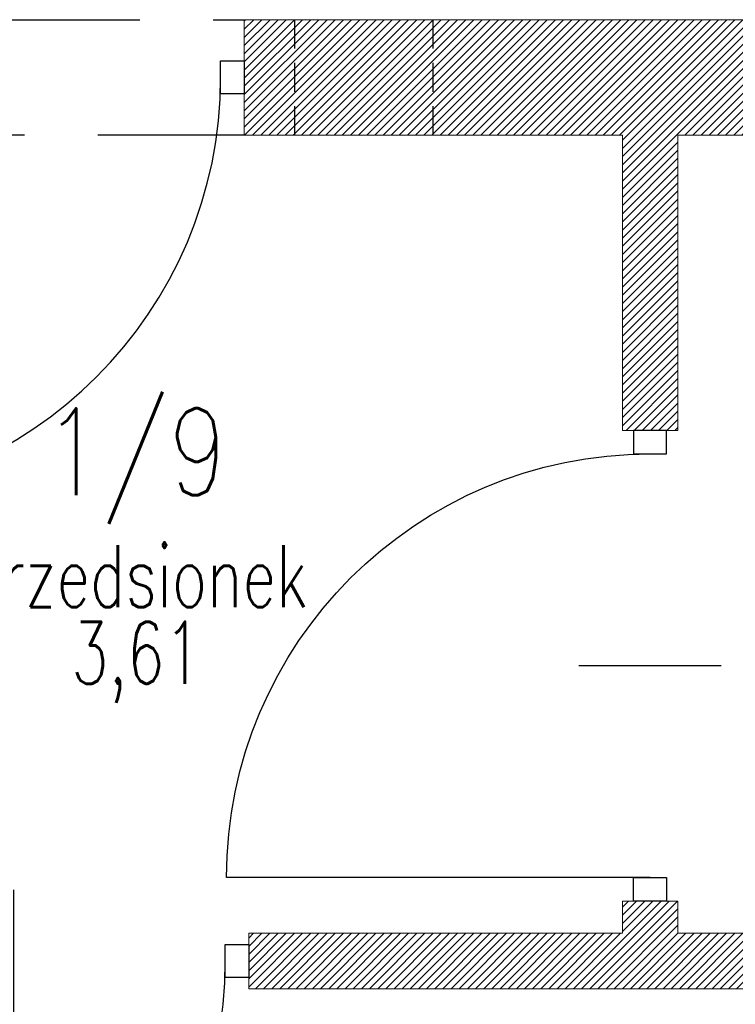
# Model space of a CAD drawing. Header units: inches. Extents: x 27484 to 71626, y -45113 to 39.
# Tile 53 of 256: x 35083 to 35238, y -34471 to -34258. Entities that reach past the tile are written whole.
import ezdxf
from ezdxf.enums import TextEntityAlignment as Align

# ---------------------------------------------------------------- set-up
doc = ezdxf.new("R2010")
doc.units = ezdxf.units.IN
doc.header["$LTSCALE"] = 50
doc.header["$MEASUREMENT"] = 0
doc.linetypes.add('DASHED2', pattern=[9.525, 6.35, -3.175])
doc.linetypes.add('HIDDEN', pattern=[0.375, 0.25, -0.125])
for name, color, linetype, lineweight in [('A-PRZERYW', 7, 'DASHED2', 18), ('A-SCIANY', 5, 'Continuous', 18), ('A-ść. istn.', 8, 'Continuous', 0), ('R-MET-DRZ', 7, 'Continuous', 15)]:
    doc.layers.add(name, color=color, linetype=linetype, lineweight=lineweight)
for name, color, linetype in [('przebicia w scianach', 2, 'HIDDEN'), ('R-MET-POM-OPIS', 7, 'Continuous'), ('R-MET-POM-OPIS-NR', 2, 'Continuous'), ('R-MET-POM-OPIS-POM', 7, 'Continuous'), ('S-DRZ-', 7, 'Continuous'), ('S-DRZ-O', 7, 'Continuous'), ('S-DRZ-SKRZYD', 5, 'Continuous'), ('S-DRZ-WEGAR', 7, 'Continuous')]:
    doc.layers.add(name, color=color, linetype=linetype)
doc.styles.add('MET_POM', font='simplex.shx')
pattern_1 = [(45, (31560.1443, -34930.5661), (-0.88388348, 0.88388348), [])]

# ---------------------------------------------------------------- blocks, each defined once
blk = doc.blocks.new('D90-L-DL')
at = {"layer": 'S-DRZ-'}
blk.add_arc((-45, 0), 90, 270, 0, dxfattribs=at)
at = {"layer": 'S-DRZ-O'}
blk.add_line((0, 15.12), (0, -15.12), dxfattribs=at)
at = {"layer": 'S-DRZ-SKRZYD'}
blk.add_line((-45, 0), (-45, -90), dxfattribs=at)
at = {"layer": 'S-DRZ-WEGAR'}
for points in [[(-50, -3.5), (-45, -3.5), (-45, 3.5), (-50, 3.5)], [(45, 3.5), (50, 3.5), (50, -3.5), (45, -3.5)]]:
    blk.add_lwpolyline(points, close=True, dxfattribs=at)
blk = doc.blocks.new('MPOM0239')
at = {"layer": 'R-MET-POM-OPIS', "style": 'MET_POM', "width": 0.7}
for tag, p in [('POS', (0, -0.225)), ('ARE', (0, -0.4898))]:
    blk.add_attdef(tag, text='', height=0.2, dxfattribs=at).set_placement(p, align=Align.CENTER)
at = {"layer": 'R-MET-POM-OPIS', "style": 'MET_POM', "width": 0.7, "flags": 1}
blk.add_attdef('UNI', (0.2464, -0.4898), '', height=0.2, dxfattribs=at)
at = {"layer": 'R-MET-POM-OPIS-NR', "style": 'MET_POM', "width": 0.8}
blk.add_attdef('NR', text='', height=0.2, dxfattribs=at).set_placement((-0.0028, 0.269), align=Align.CENTER)
at = {"layer": 'R-MET-POM-OPIS-POM', "style": 'MET_POM', "width": 0.7}
blk.add_attdef('POM', text='', height=0.2, dxfattribs=at).set_placement((0, 0.0223), align=Align.CENTER)

msp = doc.modelspace()

# ---------------------------------------------------------------- hatches: boundary and pattern name
at = {"layer": 'A-ść. istn.', "ltscale": 0.1}
h = msp.add_hatch(dxfattribs=at)
h.set_pattern_fill('ANSI31', color=256, scale=10)
h.set_pattern_definition(pattern_1)
h.paths.add_polyline_path([(35509.98246, -34258.06607), (35419.48246, -34258.06607), (35419.48246, -34270.56607), (35509.98246, -34270.56607)])
h.paths.add_polyline_path([(35509.98246, -34270.56607), (35419.48246, -34270.56607), (35419.48246, -34283.06607), (35497.48246, -34283.06607), (35497.48246, -34284.06607), (35509.98246, -34284.06607)])
h.paths.add_polyline_path([(35522.48246, -34270.56607), (35509.98246, -34270.56607), (35509.98246, -34284.06607), (35522.48246, -34284.06607)])
h.paths.add_polyline_path([(35522.48246, -34258.06607), (35509.98246, -34258.06607), (35509.98246, -34270.56607), (35522.48246, -34270.56607)])
edge = h.paths.add_edge_path()
edge.add_line((35522.48246, -34284.06607), (35509.98246, -34284.06607))
edge.add_line((35509.98246, -34284.06607), (35509.98246, -34289.06607))
edge.add_arc((35509.98246, -34296.56607), 7.5, 45, 90.0000004, ccw=False)
edge.add_arc((35509.98246, -34296.56607), 7.5, -90.0000004, 45, ccw=False)
edge.add_line((35509.98246, -34304.06607), (35509.98246, -34309.06607))
edge.add_line((35509.98246, -34309.06607), (35522.48246, -34309.06607))
edge.add_line((35522.48246, -34309.06607), (35522.48246, -34284.06607))
edge = h.paths.add_edge_path()
edge.add_line((35509.98246, -34284.06607), (35497.48246, -34284.06607))
edge.add_line((35497.48246, -34284.06607), (35497.48246, -34309.06607))
edge.add_line((35497.48246, -34309.06607), (35509.98246, -34309.06607))
edge.add_line((35509.98246, -34309.06607), (35509.98246, -34304.06607))
edge.add_arc((35509.98246, -34296.56607), 7.5, 225, 269.9999996, ccw=False)
edge.add_arc((35509.98246, -34296.56607), 7.5, 90.0000004, 225, ccw=False)
edge.add_line((35509.98246, -34289.06607), (35509.98246, -34284.06607))
edge = h.paths.add_edge_path()
edge.add_line((35419.48246, -34258.06607), (35394.48246, -34258.06607))
edge.add_line((35394.48246, -34258.06607), (35394.48246, -34270.56607))
edge.add_line((35394.48246, -34270.56607), (35399.48246, -34270.56607))
edge.add_arc((35406.98246, -34270.56607), 7.5, 135, 180.0000001, ccw=False)
edge.add_arc((35406.98246, -34270.56607), 7.5, -0.0000001, 135, ccw=False)
edge.add_line((35414.48246, -34270.56607), (35419.48246, -34270.56607))
edge.add_line((35419.48246, -34270.56607), (35419.48246, -34258.06607))
edge = h.paths.add_edge_path()
edge.add_line((35419.48246, -34270.56607), (35414.48246, -34270.56607))
edge.add_arc((35406.98246, -34270.56607), 7.5, 315, 359.9999999, ccw=False)
edge.add_arc((35406.98246, -34270.56607), 7.5, 180.0000001, 315, ccw=False)
edge.add_line((35399.48246, -34270.56607), (35394.48246, -34270.56607))
edge.add_line((35394.48246, -34270.56607), (35394.48246, -34283.06607))
edge.add_line((35394.48246, -34283.06607), (35419.48246, -34283.06607))
edge.add_line((35419.48246, -34283.06607), (35419.48246, -34270.56607))
h.paths.add_polyline_path([(35394.48246, -34270.56607), (35131.48246, -34270.56607), (35131.48246, -34283.06607), (35213.48246, -34283.06607), (35213.48246, -34347.06607), (35225.48246, -34347.06607), (35225.48246, -34283.06607), (35375.48246, -34283.06607), (35375.48246, -34347.06607), (35387.48246, -34347.06607), (35387.48246, -34283.06607), (35394.48246, -34283.06607)])
h.paths.add_polyline_path([(35394.48246, -34258.06607), (35131.48246, -34258.06607), (35131.48246, -34270.56607), (35394.48246, -34270.56607)])
h = msp.add_hatch(dxfattribs=at)
h.set_pattern_fill('ANSI31', color=256, scale=10)
h.set_pattern_definition(pattern_1)
h.paths.add_polyline_path([(35509.98246, -34309.06607), (35497.48246, -34309.06607), (35497.48246, -34456.06607), (35387.48246, -34456.06607), (35387.48246, -34449.06607), (35375.48246, -34449.06607), (35375.48246, -34456.06607), (35225.48246, -34456.06607), (35225.48246, -34449.06607), (35213.48246, -34449.06607), (35213.48246, -34456.06607), (35132.48246, -34456.06607), (35132.48246, -34468.06607), (35497.48246, -34468.06607), (35497.48246, -34892.06607), (35509.98246, -34892.06607)])

# ---------------------------------------------------------------- linework, layer by layer
at = {"layer": 'A-PRZERYW', "lineweight": -3, "ltscale": 0.1}
for p, q in [((35029.48246, -34258.06607), (35131.48246, -34258.06607)), ((35131.48246, -34283.06607), (35029.48246, -34283.06607))]:
    msp.add_line(p, q, dxfattribs=at)
at = {"layer": 'A-SCIANY', "ltscale": 3}
for p, q in [((35131.48246, -34258.06607), (35131.48246, -34283.06607)), ((35131.48246, -34283.06607), (35213.48246, -34283.06607)), ((35213.48246, -34347.06607), (35213.48246, -34283.06607)), ((35225.48246, -34283.06607), (35375.48246, -34283.06607)), ((35225.48246, -34347.06607), (35225.48246, -34283.06607)), ((35225.48246, -34347.06607), (35213.48246, -34347.06607)), ((35213.48246, -34449.06607), (35213.48246, -34456.06607)), ((35225.48246, -34449.06607), (35213.48246, -34449.06607)), ((35225.48246, -34449.06607), (35225.48246, -34456.06607)), ((35132.48246, -34456.06607), (35213.48246, -34456.06607)), ((35132.48246, -34468.06607), (35132.48246, -34456.06607)), ((35225.48246, -34456.06607), (35375.48246, -34456.06607)), ((35132.48246, -34468.06607), (35497.48246, -34468.06607))]:
    msp.add_line(p, q, dxfattribs=at)
msp.add_lwpolyline([(35131.48246, -34258.06607), (35522.48246, -34258.06607)], dxfattribs=at)
at = {"layer": 'przebicia w scianach', "ltscale": 0.5}
for p, q in [((35142.48246, -34283.06607), (35142.48246, -34258.06607)), ((35172.48246, -34283.06607), (35172.48246, -34258.06607))]:
    msp.add_line(p, q, dxfattribs=at)

# ---------------------------------------------------------------- block references
at = {"layer": 'A-SCIANY', "extrusion": (0, 0, -1), "xscale": 1.020000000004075, "yscale": 1.019999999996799, "zscale": -1.019999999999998, "rotation": 90}
msp.add_blockref('D90-L-DL', (-35219.48246, -34398.06607), dxfattribs=at)
at = {"layer": 'R-MET-DRZ', "extrusion": (0, 0, -1), "xscale": -1.020000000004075, "zscale": -1.019999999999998}
for p, yscale in [((-35080.48246, -34270.56607), 1.019999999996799), ((-35081.48246, -34462.06607), 1.019999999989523)]:
    msp.add_blockref('D90-L-DL', p, dxfattribs=dict(at, yscale=yscale))
at = {"layer": 'R-MET-POM-OPIS'}
ref = msp.add_blockref('MPOM0239', (35108.1416, -34386.8774), dxfattribs=dict(at, xscale=67.20000000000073, yscale=67.20000000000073, zscale=67.20000000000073))
ref.add_attrib('NR', '1/9', dxfattribs={"layer": 'R-MET-POM-OPIS-NR', "height": 18.816, "style": 'MET_POM', "width": 0.8}).set_placement((35107.95126, -34361.08115), align=Align.CENTER)
ref.add_attrib('ARE', '3,61', dxfattribs={"height": 13.44, "style": 'MET_POM', "width": 0.7}).set_placement((35108.1416, -34401.99563), align=Align.CENTER)
ref.add_attrib('POM', 'przedsionek', dxfattribs={"layer": 'R-MET-POM-OPIS-POM', "height": 13.44, "style": 'MET_POM', "width": 0.7}).set_placement((35108.1416, -34385.37735), align=Align.CENTER)

doc.saveas('drawing.dxf')
